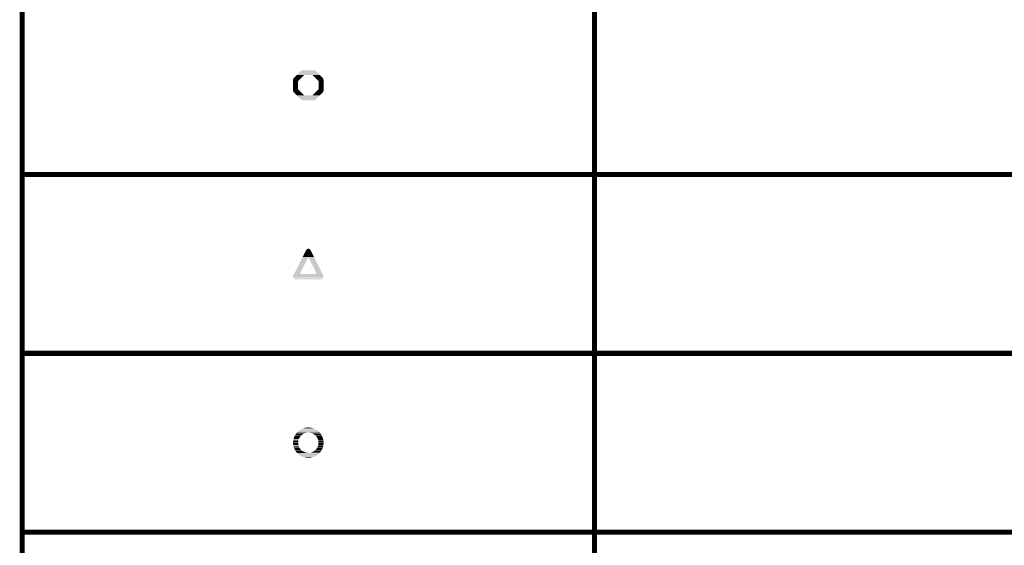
# Model space of a CAD drawing. Extents: x -16.7 to 17.3, y -13.5 to 8.5.
# Tile 24 of 28: x 8.469 to 10.016, y 0.355 to 1.182. Entities that reach past the tile are written whole.
import ezdxf

# ---------------------------------------------------------------- set-up
doc = ezdxf.new("R2010")
doc.units = 0
doc.layers.get('0').update_dxf_attribs({"linetype": 'CONTINUOUS'})
doc.layers.add('FAB_ART', color=2, linetype='CONTINUOUS')

# ---------------------------------------------------------------- blocks, each defined once
blk = doc.blocks.new('CUSTOM_2')
for points in [[(-0.0184, 0.0154), (-0.0181, 0.0157), (-0.0039, 0.0154), (-0.003, 0.0157)], [(-0.0181, 0.0157), (-0.0178, 0.016), (-0.0028, 0.0157), (0, 0.016)], [(-0.0178, 0.016), (-0.0157, 0.0181), (0.0178, 0.016), (0.0157, 0.0181)], [(-0.0157, 0.0181), (-0.0154, 0.0184), (0.0157, 0.0181), (0.0154, 0.0184)], [(-0.0154, 0.0184), (-0.0152, 0.0186), (0.0154, 0.0184), (0.0152, 0.0186)], [(-0.0152, 0.0186), (-0.0123, 0.0206), (0.0152, 0.0186), (0.0123, 0.0206)], [(-0.0117, 0.0209), (-0.0085, 0.0224), (0.0117, 0.0209), (0.0085, 0.0224)], [(-0.0085, 0.0224), (-0.0082, 0.0226), (0.0085, 0.0224), (0.0082, 0.0226)], [(-0.0079, 0.0227), (-0.0045, 0.0236), (0.0079, 0.0227), (0.0045, 0.0236)], [(-0.0045, 0.0236), (-0.0042, 0.0236), (0.0045, 0.0236), (0.0042, 0.0236)], [(-0.0038, 0.0237), (-0.0003, 0.024), (0.0038, 0.0237), (0.0003, 0.024)], [(0.0039, 0.0154), (0.003, 0.0157), (0.0184, 0.0154), (0.0181, 0.0157)], [(-0.024, 0.0003), (-0.0238, 0.0028), (-0.016, 0.0003), (-0.0157, 0.0028)], [(-0.0238, 0.0028), (-0.0237, 0.0038), (-0.0157, 0.0028), (-0.0155, 0.0038)], [(-0.0236, 0.0042), (-0.0236, 0.0045), (-0.0154, 0.0042), (-0.0153, 0.0045)], [(-0.0233, 0.0055), (-0.0227, 0.0079), (-0.015, 0.0055), (-0.0139, 0.0079)], [(-0.0226, 0.0082), (-0.0224, 0.0085), (-0.0137, 0.0082), (-0.0135, 0.0085)], [(-0.0224, 0.0085), (-0.0216, 0.0103), (-0.0135, 0.0085), (-0.0122, 0.0103)], [(-0.0216, 0.0103), (-0.0209, 0.0117), (-0.0122, 0.0103), (-0.0108, 0.0117)], [(-0.0208, 0.012), (-0.0206, 0.0122), (-0.0105, 0.012), (-0.0103, 0.0122)], [(-0.0206, 0.0123), (-0.0195, 0.0138), (-0.0102, 0.0123), (-0.008, 0.0138)], [(-0.0195, 0.0138), (-0.0187, 0.015), (-0.008, 0.0138), (-0.0055, 0.015)], [(-0.0186, 0.0152), (-0.0184, 0.0154), (-0.005, 0.0152), (-0.0039, 0.0154)], [(0.005, 0.0152), (0.0039, 0.0154), (0.0186, 0.0152), (0.0184, 0.0154)], [(0.008, 0.0138), (0.0055, 0.015), (0.0195, 0.0138), (0.0187, 0.015)], [(0.0102, 0.0123), (0.008, 0.0138), (0.0206, 0.0123), (0.0195, 0.0138)], [(0.0122, 0.0103), (0.0108, 0.0117), (0.0216, 0.0103), (0.0209, 0.0117)], [(0.0135, 0.0085), (0.0122, 0.0103), (0.0224, 0.0085), (0.0216, 0.0103)], [(0.0137, 0.0082), (0.0135, 0.0085), (0.0226, 0.0082), (0.0224, 0.0085)], [(0.015, 0.0055), (0.0139, 0.0079), (0.0233, 0.0055), (0.0227, 0.0079)], [(0.0153, 0.0045), (0.015, 0.0055), (0.0236, 0.0045), (0.0233, 0.0055)], [(0.0154, 0.0042), (0.0153, 0.0045), (0.0236, 0.0042), (0.0236, 0.0045)], [(0.0157, 0.0028), (0.0155, 0.0038), (0.0238, 0.0028), (0.0237, 0.0038)], [(0.016, 0.0003), (0.0157, 0.0028), (0.024, 0.0003), (0.0238, 0.0028)], [(-0.0238, -0.0028), (-0.024, -0.0003), (-0.0157, -0.0028), (-0.016, -0.0003)], [(-0.0237, -0.0038), (-0.0238, -0.0028), (-0.0155, -0.0038), (-0.0157, -0.0028)], [(-0.0236, -0.0045), (-0.0236, -0.0042), (-0.0153, -0.0045), (-0.0154, -0.0042)], [(-0.0227, -0.0079), (-0.0233, -0.0055), (-0.0139, -0.0079), (-0.015, -0.0055)], [(-0.0224, -0.0085), (-0.0226, -0.0082), (-0.0135, -0.0085), (-0.0137, -0.0082)], [(-0.0216, -0.0103), (-0.0224, -0.0085), (-0.0122, -0.0103), (-0.0135, -0.0085)], [(-0.0209, -0.0117), (-0.0216, -0.0103), (-0.0108, -0.0117), (-0.0122, -0.0103)], [(-0.0206, -0.0122), (-0.0208, -0.012), (-0.0103, -0.0122), (-0.0105, -0.012)], [(-0.0195, -0.0138), (-0.0206, -0.0123), (-0.008, -0.0138), (-0.0102, -0.0123)], [(-0.0187, -0.015), (-0.0195, -0.0138), (-0.0055, -0.015), (-0.008, -0.0138)], [(-0.0184, -0.0154), (-0.0186, -0.0152), (-0.0039, -0.0154), (-0.005, -0.0152)], [(-0.0181, -0.0157), (-0.0184, -0.0154), (-0.003, -0.0157), (-0.0039, -0.0154)], [(0.003, -0.0157), (0.0039, -0.0154), (0.0181, -0.0157), (0.0184, -0.0154)], [(0.0039, -0.0154), (0.005, -0.0152), (0.0184, -0.0154), (0.0186, -0.0152)], [(0.0055, -0.015), (0.008, -0.0138), (0.0187, -0.015), (0.0195, -0.0138)], [(0.008, -0.0138), (0.0102, -0.0123), (0.0195, -0.0138), (0.0206, -0.0123)], [(0.0108, -0.0117), (0.0122, -0.0103), (0.0209, -0.0117), (0.0216, -0.0103)], [(0.0122, -0.0103), (0.0135, -0.0085), (0.0216, -0.0103), (0.0224, -0.0085)], [(0.0135, -0.0085), (0.0137, -0.0082), (0.0224, -0.0085), (0.0226, -0.0082)], [(0.0139, -0.0079), (0.015, -0.0055), (0.0227, -0.0079), (0.0233, -0.0055)], [(0.015, -0.0055), (0.0153, -0.0045), (0.0233, -0.0055), (0.0236, -0.0045)], [(0.0153, -0.0045), (0.0154, -0.0042), (0.0236, -0.0045), (0.0236, -0.0042)], [(0.0155, -0.0038), (0.0157, -0.0028), (0.0237, -0.0038), (0.0238, -0.0028)], [(0.0157, -0.0028), (0.016, -0.0003), (0.0238, -0.0028), (0.024, -0.0003)], [(-0.0178, -0.016), (-0.0181, -0.0157), (0, -0.016), (-0.0028, -0.0157)], [(-0.0157, -0.0181), (-0.0178, -0.016), (0.0157, -0.0181), (0.0178, -0.016)], [(-0.0154, -0.0184), (-0.0157, -0.0181), (0.0154, -0.0184), (0.0157, -0.0181)], [(-0.0152, -0.0186), (-0.0154, -0.0184), (0.0152, -0.0186), (0.0154, -0.0184)], [(-0.0123, -0.0206), (-0.0152, -0.0186), (0.0123, -0.0206), (0.0152, -0.0186)], [(-0.0085, -0.0224), (-0.0117, -0.0209), (0.0085, -0.0224), (0.0117, -0.0209)], [(-0.0082, -0.0226), (-0.0085, -0.0224), (0.0082, -0.0226), (0.0085, -0.0224)], [(-0.0045, -0.0236), (-0.0079, -0.0227), (0.0045, -0.0236), (0.0079, -0.0227)], [(-0.0042, -0.0236), (-0.0045, -0.0236), (0.0042, -0.0236), (0.0045, -0.0236)], [(-0.0003, -0.024), (-0.0038, -0.0237), (0.0003, -0.024), (0.0038, -0.0237)]]:
    blk.add_solid(points)
blk = doc.blocks.new('CUSTOM_4')
for points in [[(-0.0228, 0.0111), (-0.0179, 0.016), (-0.0115, 0.0111), (-0.0066, 0.016)], [(-0.0179, 0.016), (-0.0111, 0.0228), (0.0179, 0.016), (0.0111, 0.0228)], [(-0.0111, 0.0228), (-0.01, 0.0236), (0.0111, 0.0228), (0.0099, 0.0236)], [(-0.0093, 0.0238), (-0.0083, 0.024), (0.0096, 0.0238), (0.0083, 0.024)], [(0.0115, 0.0111), (0.0066, 0.016), (0.0228, 0.0111), (0.0179, 0.016)], [(-0.024, 0.0083), (-0.0238, 0.0096), (-0.0143, 0.0083), (-0.013, 0.0096)], [(-0.024, 0.0066), (-0.024, 0.0083), (-0.016, 0.0066), (-0.0143, 0.0083)], [(-0.024, -0.0066), (-0.024, 0.0066), (-0.016, -0.0066), (-0.016, 0.0066)], [(-0.0238, 0.0096), (-0.0228, 0.0111), (-0.013, 0.0096), (-0.0115, 0.0111)], [(0.0126, 0.01), (0.0115, 0.0111), (0.0236, 0.01), (0.0228, 0.0111)], [(0.0143, 0.0083), (0.0126, 0.01), (0.024, 0.0083), (0.0236, 0.01)], [(0.016, 0.0066), (0.0143, 0.0083), (0.024, 0.0066), (0.024, 0.0083)], [(0.016, -0.0066), (0.016, 0.0066), (0.024, -0.0066), (0.024, 0.0066)], [(-0.024, -0.0083), (-0.024, -0.0066), (-0.0143, -0.0083), (-0.016, -0.0066)], [(-0.0236, -0.01), (-0.024, -0.0083), (-0.0126, -0.01), (-0.0143, -0.0083)], [(-0.0228, -0.0111), (-0.0236, -0.01), (-0.0115, -0.0111), (-0.0126, -0.01)], [(-0.0179, -0.016), (-0.0228, -0.0111), (-0.0066, -0.016), (-0.0115, -0.0111)], [(0.0066, -0.016), (0.0115, -0.0111), (0.0179, -0.016), (0.0228, -0.0111)], [(0.0115, -0.0111), (0.013, -0.0096), (0.0228, -0.0111), (0.0238, -0.0096)], [(0.013, -0.0096), (0.0143, -0.0083), (0.0238, -0.0096), (0.024, -0.0083)], [(0.0143, -0.0083), (0.016, -0.0066), (0.024, -0.0083), (0.024, -0.0066)], [(-0.0111, -0.0228), (-0.0179, -0.016), (0.0111, -0.0228), (0.0179, -0.016)], [(-0.0099, -0.0236), (-0.0111, -0.0228), (0.01, -0.0236), (0.0111, -0.0228)], [(-0.0096, -0.0238), (-0.0099, -0.0236), (0.0093, -0.0238), (0.01, -0.0236)], [(-0.0083, -0.024), (-0.0096, -0.0238), (0.0083, -0.024), (0.0093, -0.0238)]]:
    blk.add_solid(points)
blk = doc.blocks.new('CUSTOM_6')
for points in [[(-0.0089, 0.0111), (-0.0036, 0.0218), (0.0089, 0.0111), (0.0036, 0.0218)], [(-0.0036, 0.0218), (-0.0025, 0.0231), (0.0036, 0.0218), (0.0025, 0.0231)], [(-0.0025, 0.0231), (-0.0024, 0.0232), (0.0025, 0.0231), (0.0024, 0.0232)], [(-0.0024, 0.0232), (-0.0009, 0.0239), (0.0024, 0.0232), (0.0009, 0.0239)], [(-0.0225, -0.016), (-0.0089, 0.0111), (-0.0135, -0.016), (0, 0.0111)], [(0.0135, -0.016), (0, 0.0111), (0.0225, -0.016), (0.0089, 0.0111)], [(-0.024, -0.02), (-0.0236, -0.0182), (0.024, -0.02), (0.0236, -0.0182)], [(-0.0238, -0.0209), (-0.024, -0.02), (0.0239, -0.0209), (0.024, -0.02)], [(-0.0236, -0.0217), (-0.0238, -0.0209), (0.0235, -0.0217), (0.0239, -0.0209)], [(-0.0236, -0.0182), (-0.0225, -0.016), (0.0236, -0.0182), (0.0225, -0.016)], [(-0.0225, -0.0231), (-0.023, -0.0225), (0.0223, -0.0231), (0.0231, -0.0225)], [(-0.0215, -0.0236), (-0.0225, -0.0231), (0.0217, -0.0236), (0.0223, -0.0231)], [(-0.0209, -0.0239), (-0.0215, -0.0236), (0.0204, -0.0239), (0.0217, -0.0236)]]:
    blk.add_solid(points)

msp = doc.modelspace()

# ---------------------------------------------------------------- linework, layer by layer
at = {"layer": 'FAB_ART', "const_width": 0.008}
for points in [[(8.4725, -0.467), (8.4725, 2.874), (15.1995, 2.874), (15.1995, -0.467), (8.4725, -0.467)], [(9.3715, 2.343), (9.3715, -0.467)], [(8.4725, 0.938), (15.1995, 0.938)], [(8.4725, 0.657), (15.1995, 0.657)], [(8.4725, 0.376), (15.1995, 0.376)]]:
    msp.add_lwpolyline(points, dxfattribs=at)

# ---------------------------------------------------------------- block references
at = {"layer": 'FAB_ART'}
for name, p in [('CUSTOM_4', (8.922, 1.0785)), ('CUSTOM_6', (8.922, 0.7975)), ('CUSTOM_2', (8.922, 0.5165))]:
    msp.add_blockref(name, p, dxfattribs=at)

doc.saveas('drawing.dxf')
